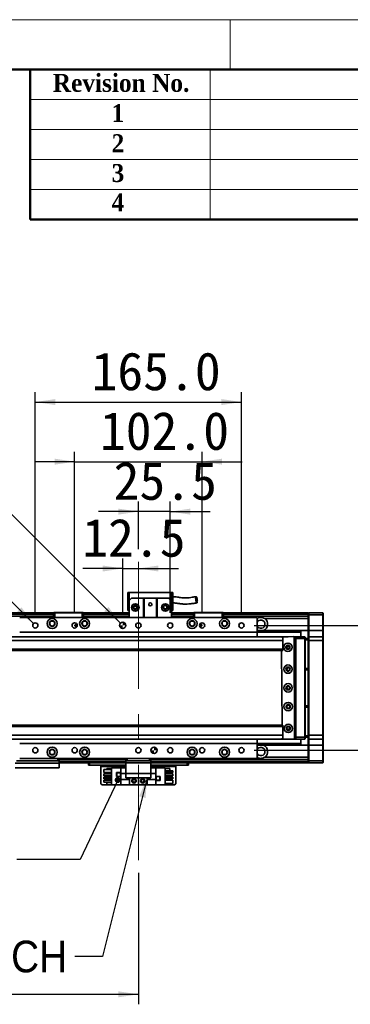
# Model space of a CAD drawing. Header units: millimetres. Extents: x 40 to 3320, y 40 to 2336.
# Tile 9 of 10: x 2312 to 2576, y 1547 to 2336. Entities that reach past the tile are written whole.
import ezdxf

# ---------------------------------------------------------------- set-up
doc = ezdxf.new("R2010")
doc.units = ezdxf.units.MM
doc.header["$LTSCALE"] = 8
doc.linetypes.add('CENTERX2', pattern=[20.32, 12.7, -2.54, 2.54, -2.54])
doc.layers.add('黑色实线', color=7, linetype='Continuous')
doc.styles.add('SLDTEXTSTYLE0', font='Gothic.ttf', dxfattribs={"width": 0.913, "bigfont": 'bigfont'})
doc.styles.add('SLDTEXTSTYLE1', font='Gothic.ttf', dxfattribs={"width": 0.913})
doc.styles.add('SLDTEXTSTYLE2', font='timesbd.ttf', dxfattribs={"width": 0.933})
doc.styles.add('SLDTEXTSTYLE8', font='txt')
doc.dimstyles.new('SLDDIMSTYLE0', dxfattribs={"dimtxt": 30.4, "dimasz": 16, "dimexe": 0, "dimexo": 0.0625, "dimgap": 7.6, "dimtad": 2, "dimdec": 1, "dimrnd": 1e-09, "dimzin": 4, "dimdsep": 46, "dimtxsty": 'SLDTEXTSTYLE8', "dimsah": 1, "dimcen": 0.09, "dimadec": 0, "dimazin": 1, "dimtfac": 1, "dimtdec": 1, "dimtmove": 0, "dimatfit": 0, "dimfxl": 0, "dimfrac": 2, "dimtolj": 1, "dimtzin": 12, "dimarcsym": 0})
doc.dimstyles.new('SLDDIMSTYLE1', dxfattribs={"dimtxt": 30.4, "dimasz": 16, "dimexe": 0, "dimexo": 0.0625, "dimgap": 7.6, "dimtad": 2, "dimdec": 1, "dimrnd": 1e-09, "dimzin": 12, "dimdsep": 46, "dimtxsty": 'SLDTEXTSTYLE8', "dimsah": 1, "dimcen": 0.09, "dimadec": 0, "dimazin": 3, "dimtfac": 1, "dimtdec": 1, "dimtmove": 0, "dimatfit": 0, "dimfxl": 0, "dimfrac": 2, "dimtolj": 1, "dimtzin": 12, "dimarcsym": 0})
doc.dimstyles.new('SLDDIMSTYLE2', dxfattribs={"dimtxt": 0.18, "dimasz": 4.8, "dimexe": 0, "dimexo": 0.0625, "dimgap": 0, "dimtad": 0, "dimtih": 1, "dimtoh": 1, "dimdec": 0, "dimrnd": 1e-09, "dimzin": 0, "dimdsep": 46, "dimtxsty": 'Standard', "dimblk1": 'DOT', "dimblk2": 'DOT', "dimsah": 1, "dimcen": 0.09, "dimadec": 0, "dimazin": 0, "dimtfac": 4.8, "dimtdec": 0, "dimtofl": 0, "dimtmove": 0, "dimatfit": 3, "dimldrblk": 'DOT', "dimfxl": 0, "dimfrac": 2, "dimtolj": 1, "dimtzin": 0, "dimarcsym": 0})
doc.dimstyles.new('SLDDIMSTYLE3', dxfattribs={"dimtxt": 0.18, "dimasz": 16, "dimexe": 0, "dimexo": 0.0625, "dimgap": 0, "dimtad": 0, "dimtih": 1, "dimtoh": 1, "dimdec": 0, "dimrnd": 1e-09, "dimzin": 0, "dimdsep": 46, "dimtxsty": 'Standard', "dimsah": 1, "dimcen": 0.09, "dimadec": 0, "dimazin": 0, "dimtfac": 16, "dimtdec": 0, "dimtofl": 0, "dimtmove": 0, "dimatfit": 3, "dimfxl": 0, "dimfrac": 2, "dimtolj": 1, "dimtzin": 0, "dimarcsym": 0})
doc.dimstyles.new('SLDDIMSTYLE4', dxfattribs={"dimtxt": 30.4, "dimasz": 16, "dimexe": 0, "dimexo": 0.0625, "dimgap": 7.6, "dimtad": 0, "dimtih": 1, "dimtoh": 1, "dimdec": 1, "dimrnd": 1e-09, "dimzin": 4, "dimdsep": 46, "dimtxsty": 'SLDTEXTSTYLE8', "dimsah": 1, "dimcen": 0, "dimadec": 0, "dimazin": 1, "dimtfac": 1, "dimtdec": 1, "dimtofl": 0, "dimtmove": 0, "dimatfit": 3, "dimfxl": 0, "dimfrac": 2, "dimtolj": 1, "dimtzin": 12, "dimarcsym": 0})
doc.dimstyles.new('SLDDIMSTYLE5', dxfattribs={"dimtxt": 30.4, "dimasz": 16, "dimexe": 0, "dimexo": 0.0625, "dimgap": 7.6, "dimtad": 0, "dimtih": 1, "dimtoh": 1, "dimdec": 1, "dimrnd": 1e-09, "dimzin": 12, "dimdsep": 46, "dimtxsty": 'SLDTEXTSTYLE8', "dimsah": 1, "dimcen": 0, "dimadec": 0, "dimazin": 3, "dimtfac": 1, "dimtdec": 1, "dimtofl": 0, "dimtmove": 0, "dimatfit": 3, "dimfxl": 0, "dimfrac": 2, "dimtolj": 1, "dimtzin": 12, "dimarcsym": 0})
doc.dimstyles.new('SLDDIMSTYLE6', dxfattribs={"dimtxt": 30.4, "dimasz": 16, "dimexe": 0, "dimexo": 0.0625, "dimgap": 7.6, "dimtad": 2, "dimdec": 1, "dimrnd": 1e-09, "dimzin": 4, "dimdsep": 46, "dimtxsty": 'SLDTEXTSTYLE8', "dimsah": 1, "dimcen": 0.09, "dimadec": 0, "dimazin": 1, "dimtfac": 1, "dimtdec": 1, "dimtofl": 0, "dimtmove": 0, "dimatfit": 3, "dimfxl": 0, "dimfrac": 2, "dimtolj": 1, "dimtzin": 12, "dimarcsym": 0})

# ---------------------------------------------------------------- blocks, each defined once
blk = doc.blocks.new('_D_11')
at = {"layer": '黑色实线'}
for p, q in [((2634.54, 1850.67), (2634.54, 1882.67)), ((2499.2, 1850.67), (2642.54, 1850.67)), ((2634.54, 1850.67), (2634.54, 1750.67)), ((2499.2, 1750.67), (2642.54, 1750.67)), ((2634.54, 1750.67), (2634.54, 1718.67))]:
    blk.add_line(p, q, dxfattribs=at)
for points in [[(2634.54, 1850.67), (2636.94, 1866.67), (2632.14, 1866.67)], [(2634.54, 1750.67), (2632.14, 1734.67), (2636.94, 1734.67)]]:
    blk.add_solid(points, dxfattribs=at)
at = {"layer": '黑色实线', "insert": (2594.65, 1749.22), "char_height": 30.4, "attachment_point": 1, "rotation": 90, "style": 'SLDTEXTSTYLE8'}
blk.add_mtext('100.0', dxfattribs=at)
blk = doc.blocks.new('_D_12')
at = {"layer": '黑色实线'}
for p, q in [((2394.04, 1860.83), (2394.04, 1904.3)), ((2394.04, 1896.3), (2362.04, 1896.3)), ((2394.04, 1896.3), (2406.54, 1896.3)), ((2406.54, 1896.3), (2438.54, 1896.3))]:
    blk.add_line(p, q, dxfattribs=at)
for points in [[(2394.04, 1896.3), (2378.04, 1898.7), (2378.04, 1893.9)], [(2406.54, 1896.3), (2422.54, 1893.9), (2422.54, 1898.7)]]:
    blk.add_solid(points, dxfattribs=at)
at = {"layer": '黑色实线', "insert": (2361.58, 1936.19), "char_height": 30.4, "attachment_point": 1, "style": 'SLDTEXTSTYLE8'}
blk.add_mtext('12.5', dxfattribs=at)
blk = doc.blocks.new('_D_13')
at = {"layer": '黑色实线'}
for p, q in [((2406.54, 1911.78), (2406.54, 1949.87)), ((2432.04, 1860.83), (2432.04, 1949.87)), ((2406.54, 1941.87), (2374.54, 1941.87)), ((2432.04, 1941.87), (2406.54, 1941.87)), ((2432.04, 1941.87), (2464.04, 1941.87))]:
    blk.add_line(p, q, dxfattribs=at)
for points in [[(2406.54, 1941.87), (2390.54, 1944.27), (2390.54, 1939.47)], [(2432.04, 1941.87), (2448.04, 1939.47), (2448.04, 1944.27)]]:
    blk.add_solid(points, dxfattribs=at)
at = {"layer": '黑色实线', "insert": (2386.71, 1981.75), "char_height": 30.4, "attachment_point": 1, "style": 'SLDTEXTSTYLE8'}
blk.add_mtext('25.5', dxfattribs=at)
blk = doc.blocks.new('_D_14')
at = {"layer": '黑色实线'}
for p, q in [((2355.54, 1860.83), (2355.54, 1989.88)), ((2457.54, 1860.83), (2457.54, 1989.88)), ((2355.54, 1981.88), (2323.54, 1981.88)), ((2355.54, 1981.88), (2457.54, 1981.88)), ((2457.54, 1981.88), (2489.54, 1981.88))]:
    blk.add_line(p, q, dxfattribs=at)
for points in [[(2355.54, 1981.88), (2339.54, 1984.28), (2339.54, 1979.48)], [(2457.54, 1981.88), (2473.54, 1979.48), (2473.54, 1984.28)]]:
    blk.add_solid(points, dxfattribs=at)
at = {"layer": '黑色实线', "insert": (2375.73, 2021.77), "char_height": 30.4, "attachment_point": 1, "style": 'SLDTEXTSTYLE8'}
blk.add_mtext('102.0', dxfattribs=at)
blk = doc.blocks.new('_D_15')
at = {"layer": '黑色实线'}
for p, q in [((2324.04, 1860.83), (2324.04, 2037.65)), ((2489.04, 1860.83), (2489.04, 2037.65)), ((2324.04, 2029.65), (2489.04, 2029.65))]:
    blk.add_line(p, q, dxfattribs=at)
for points in [[(2324.04, 2029.65), (2340.04, 2027.25), (2340.04, 2032.05)], [(2489.04, 2029.65), (2473.04, 2032.05), (2473.04, 2027.25)]]:
    blk.add_solid(points, dxfattribs=at)
at = {"layer": '黑色实线', "insert": (2369.03, 2069.54), "char_height": 30.4, "attachment_point": 1, "style": 'SLDTEXTSTYLE8'}
blk.add_mtext('165.0', dxfattribs=at)
blk = doc.blocks.new('SW_SYMBOL_HOLE_DEPTH')
at = {"layer": '黑色实线', "color": 0}
for p, q in [((0, 7000), (6400, 7000)), ((3200, 7000), (3200, 600)), ((800, 4440), (3200, 600)), ((5600, 4440), (3200, 600))]:
    blk.add_line(p, q, dxfattribs=at)
blk = doc.blocks.new('_D_18')
at = {"layer": '黑色实线'}
for p, q in [((2291.13, 1953.57), (2259.13, 1953.57)), ((2392.27, 1852.44), (2291.13, 1953.57))]:
    blk.add_line(p, q, dxfattribs=at)
blk.add_solid([(2392.27, 1852.44), (2382.65, 1865.45), (2379.26, 1862.05)], dxfattribs=at)
at = {"layer": '黑色实线', "xscale": 0.004985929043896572, "yscale": 0.004985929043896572, "zscale": 0.004985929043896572}
blk.add_blockref('SW_SYMBOL_HOLE_DEPTH', (2161.69, 1933.32), dxfattribs=at)
at = {"layer": '黑色实线', "char_height": 30.4, "attachment_point": 1, "style": 'SLDTEXTSTYLE8'}
for s, insert in [('2×', (1961.11, 1968.76)), ('%%c', (2010.85, 1968.47)), ('5.0', (2057.82, 1968.76)), ('H7', (2110.77, 1968.76)), ('7.0', (2206.19, 1968.76))]:
    blk.add_mtext(s, dxfattribs=dict(at, insert=insert))
blk = doc.blocks.new('_D_19')
at = {"layer": '黑色实线'}
for p, q in [((2266.95, 1907.76), (2234.95, 1907.76)), ((2322.55, 1852.15), (2266.95, 1907.76))]:
    blk.add_line(p, q, dxfattribs=at)
blk.add_solid([(2322.55, 1852.15), (2312.94, 1865.17), (2309.54, 1861.77)], dxfattribs=at)
at = {"layer": '黑色实线', "xscale": 0.004985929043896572, "yscale": 0.004985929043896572, "zscale": 0.004985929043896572}
blk.add_blockref('SW_SYMBOL_HOLE_DEPTH', (2115.55, 1887.63), dxfattribs=at)
at = {"layer": '黑色实线', "char_height": 30.4, "attachment_point": 1, "style": 'SLDTEXTSTYLE8'}
for s, insert in [('10×M5', (1985.3, 1923.07)), ('10.0', (2160.05, 1923.07))]:
    blk.add_mtext(s, dxfattribs=dict(at, insert=insert))
blk = doc.blocks.new('_D_20')
at = {"layer": '黑色实线'}
for p, q in [((426.54, 1684.77), (426.54, 1547.13)), ((2406.54, 1652.4), (2406.54, 1547.13)), ((426.54, 1555.13), (2406.54, 1555.13))]:
    blk.add_line(p, q, dxfattribs=at)
for points in [[(426.54, 1555.13), (442.54, 1552.73), (442.54, 1557.53)], [(2406.54, 1555.13), (2390.54, 1557.53), (2390.54, 1552.73)]]:
    blk.add_solid(points, dxfattribs=at)
at = {"layer": '黑色实线', "insert": (1347.61, 1595.02), "char_height": 30.4, "attachment_point": 1, "style": 'SLDTEXTSTYLE8'}
blk.add_mtext('1980.0', dxfattribs=at)
blk = doc.blocks.new('_DOT')
at = {"color": 0, "linetype": 'ByBlock', "lineweight": -2}
blk.add_line((-0.5, 0), (-1, 0), dxfattribs=at)
at = {"color": 0, "linetype": 'ByBlock', "const_width": 0.5}
blk.add_lwpolyline([(-0.25, 0, 1), (0.25, 0, 1)], format="xyb", close=True, dxfattribs=at)
blk = doc.blocks.new('SW_NOTE_6')
at = {"layer": '黑色实线', "color": 0, "char_height": 25.4, "attachment_point": 2}
for s, insert, style in [('光电负限位', (-194.19, 46.2), 'SLDTEXTSTYLE0'), ('NEGATIVE LIMIT SWITCH', (-193.96, 12.8), 'SLDTEXTSTYLE1')]:
    blk.add_mtext(s, dxfattribs=dict(at, insert=insert, style=style))
blk = doc.blocks.new('SW_DOWELSYMBOL_2')
at = {"linetype": 'Continuous', "lineweight": 18}
h = blk.add_hatch(color=0, dxfattribs=at)
edge = h.paths.add_edge_path(flags=0)
edge.add_arc((0, 0), 2.5, 180, 270)
edge.add_line((0, -2.5), (0, 0))
edge.add_line((0, 0), (-2.5, 0))
h = blk.add_hatch(color=0, dxfattribs=at)
edge = h.paths.add_edge_path(flags=0)
edge.add_arc((0, 0), 2.5, 0, 90)
edge.add_line((0, 2.5), (0, 0))
edge.add_line((0, 0), (2.5, 0))
at = {"layer": '黑色实线', "color": 0}
blk.add_circle((0, 0), 2.5, dxfattribs=at)
blk = doc.blocks.new('SW_DOWELSYMBOL_3')
at = {"linetype": 'Continuous', "lineweight": 18}
h = blk.add_hatch(color=0, dxfattribs=at)
edge = h.paths.add_edge_path(flags=0)
edge.add_arc((0, 0), 2.5, 180, 270)
edge.add_line((0, -2.5), (0, 0))
edge.add_line((0, 0), (-2.5, 0))
h = blk.add_hatch(color=0, dxfattribs=at)
edge = h.paths.add_edge_path(flags=0)
edge.add_arc((0, 0), 2.5, 0, 90)
edge.add_line((0, 2.5), (0, 0))
edge.add_line((0, 0), (2.5, 0))
at = {"layer": '黑色实线', "color": 0}
blk.add_circle((0, 0), 2.5, dxfattribs=at)

msp = doc.modelspace()

# ---------------------------------------------------------------- linework, layer by layer
at = {"color": 7, "linetype": 'Continuous', "lineweight": 18}
for p, q in [((3320, 2336), (40, 2336)), ((2480, 2336), (2480, 2296)), ((80, 2296), (3280, 2296)), ((2464, 2296), (2464, 2176)), ((2320, 2272), (3280, 2272)), ((2320, 2248), (3280, 2248)), ((2320, 2224), (3280, 2224)), ((2320, 2200), (3280, 2200))]:
    msp.add_line(p, q, dxfattribs=at)
at = {"color": 7, "linetype": 'Continuous', "lineweight": 50}
for p, q in [((3280, 2296), (80, 2296)), ((2320, 2296), (2320, 2176)), ((3280, 2176), (2320, 2176))]:
    msp.add_line(p, q, dxfattribs=at)
at = {"color": 7, "linetype": 'Continuous', "lineweight": 35}
for p, q in [((2398.04, 1876.97), (2399.04, 1876.97)), ((2398.04, 1876.97), (2398.04, 1862.57)), ((2399.04, 1870.57), (2399.04, 1876.97)), ((2399.04, 1876.97), (2433.04, 1876.97)), ((2401.04, 1872.57), (2399.04, 1870.57)), ((2399.04, 1870.57), (2399.04, 1857.17)), ((2401.04, 1872.57), (2410.54, 1872.57)), ((2410.54, 1857.17), (2410.54, 1872.57)), ((2410.54, 1872.57), (2411.04, 1872.57)), ((2411.04, 1872.57), (2411.04, 1857.17)), ((2421.04, 1872.57), (2411.04, 1872.57)), ((2421.04, 1857.17), (2421.04, 1872.57)), ((2421.04, 1872.57), (2421.54, 1872.57)), ((2421.54, 1872.57), (2431.04, 1872.57)), ((2421.54, 1872.57), (2421.54, 1857.17)), ((2433.04, 1870.57), (2431.04, 1872.57)), ((2433.04, 1876.97), (2434.04, 1876.97)), ((2433.04, 1876.97), (2433.04, 1870.57)), ((2433.04, 1870.57), (2433.04, 1857.17)), ((2434.04, 1862.57), (2434.04, 1876.97)), ((2398.04, 1862.57), (2399.04, 1862.57)), ((2433.04, 1862.57), (2434.04, 1862.57)), ((2338.54, 1860.67), (494.54, 1860.67)), ((494.54, 1860.47), (2338.54, 1860.47)), ((494.54, 1860.27), (2338.54, 1860.27)), ((2338.54, 1860.17), (494.54, 1860.17)), ((2338.54, 1858.16), (494.54, 1858.16)), ((2501.54, 1857.17), (2311.54, 1857.17)), ((2338.54, 1860.87), (2338.84, 1861.17)), ((2338.54, 1857.17), (2338.54, 1860.87)), ((2339.54, 1860.87), (2338.54, 1860.87)), ((2338.84, 1861.17), (2339.66, 1861.17)), ((2339.54, 1860.87), (2339.66, 1861.17)), ((2339.54, 1860.87), (2339.54, 1857.17)), ((2361.54, 1860.87), (2339.54, 1860.87)), ((2339.66, 1861.17), (2361.41, 1861.17)), ((2361.41, 1861.17), (2362.24, 1861.17)), ((2361.54, 1860.87), (2361.41, 1861.17)), ((2362.54, 1860.87), (2361.54, 1860.87)), ((2361.54, 1857.17), (2361.54, 1860.87)), ((2362.24, 1861.17), (2362.54, 1860.87)), ((2362.54, 1860.87), (2362.54, 1857.17)), ((2399.04, 1860.67), (2362.54, 1860.67)), ((2362.54, 1860.47), (2399.04, 1860.47)), ((2362.54, 1860.27), (2399.04, 1860.27)), ((2399.04, 1860.17), (2362.54, 1860.17)), ((2399.04, 1858.16), (2362.54, 1858.16)), ((2450.54, 1860.67), (2433.04, 1860.67)), ((2433.04, 1860.47), (2450.54, 1860.47)), ((2433.04, 1860.27), (2450.54, 1860.27)), ((2450.54, 1860.17), (2433.04, 1860.17)), ((2450.54, 1858.16), (2433.04, 1858.16)), ((2450.54, 1860.87), (2450.84, 1861.17)), ((2450.54, 1857.17), (2450.54, 1860.87)), ((2451.54, 1860.87), (2450.54, 1860.87)), ((2450.84, 1861.17), (2451.66, 1861.17)), ((2451.54, 1860.87), (2451.66, 1861.17)), ((2451.54, 1860.87), (2451.54, 1857.17)), ((2473.54, 1860.87), (2451.54, 1860.87)), ((2451.66, 1861.17), (2473.41, 1861.17)), ((2473.54, 1860.87), (2473.41, 1861.17)), ((2473.41, 1861.17), (2474.24, 1861.17)), ((2473.54, 1857.17), (2473.54, 1860.87)), ((2474.54, 1860.87), (2473.54, 1860.87)), ((2474.24, 1861.17), (2474.54, 1860.87)), ((2474.54, 1860.87), (2474.54, 1857.17)), ((2542.54, 1860.67), (2474.54, 1860.67)), ((2542.54, 1860.17), (2474.54, 1860.17)), ((2542.54, 1858.16), (2474.54, 1858.16)), ((2501.54, 1857.17), (2501.54, 1845.17)), ((2542.54, 1856.16), (2507.71, 1856.16)), ((2542.54, 1860.37), (2542.84, 1860.67)), ((2542.54, 1860.67), (2542.54, 1860.37)), ((2542.54, 1859.17), (2542.54, 1860.37)), ((2542.54, 1859.17), (2542.84, 1859.17)), ((2542.54, 1846.67), (2542.54, 1859.17)), ((2542.84, 1860.67), (2542.84, 1859.17)), ((2542.84, 1860.67), (2554.24, 1860.67)), ((2554.24, 1859.17), (2542.84, 1859.17)), ((2542.84, 1859.17), (2542.84, 1846.67)), ((2554.24, 1859.17), (2554.24, 1860.67)), ((2554.24, 1860.67), (2554.54, 1860.37)), ((2554.24, 1859.17), (2554.54, 1859.17)), ((2554.24, 1846.67), (2554.24, 1859.17)), ((2554.54, 1860.37), (2554.54, 1859.17)), ((2554.54, 1859.17), (2554.54, 1846.67)), ((2501.54, 1847.06), (2502.26, 1846.66)), ((2501.54, 1846.66), (2536.54, 1846.66)), ((2501.54, 1846.37), (2536.54, 1846.37)), ((2536.54, 1846.66), (2536.54, 1846.37)), ((2542.54, 1846.66), (2536.54, 1846.66)), ((2536.54, 1846.37), (2536.54, 1845.47)), ((2542.54, 1846.67), (2542.84, 1846.67)), ((2542.54, 1841.37), (2542.54, 1846.67)), ((2542.84, 1846.67), (2542.84, 1841.67)), ((2542.84, 1846.67), (2554.24, 1846.67)), ((2554.24, 1841.67), (2554.24, 1846.67)), ((2554.24, 1846.67), (2554.54, 1846.67)), ((2554.54, 1846.67), (2554.54, 1841.37)), ((2522.04, 1841.67), (311.04, 1841.67)), ((2522.04, 1838.67), (311.04, 1838.67)), ((2501.54, 1845.17), (2311.54, 1845.17)), ((2501.54, 1845.47), (2536.54, 1845.47)), ((2501.54, 1845.18), (2536.54, 1845.18)), ((2501.54, 1845.17), (2501.54, 1841.67)), ((2521.64, 1841.64), (2521.15, 1841.14)), ((2521.15, 1841.14), (2521.15, 1841.03)), ((2530.64, 1841.69), (2521.64, 1841.64)), ((2522.04, 1841.67), (2522.04, 1841.65)), ((2522.04, 1841.03), (2522.04, 1838.67)), ((2522.04, 1838.67), (2522.04, 1831.67)), ((2522.34, 1841.67), (2522.32, 1841.65)), ((2522.34, 1841.65), (2522.34, 1841.67)), ((2522.34, 1841.67), (2526.34, 1841.67)), ((2531.15, 1841.2), (2530.64, 1841.69)), ((2530.67, 1841.67), (2532.54, 1841.67)), ((2532.54, 1841.37), (2530.97, 1841.37)), ((2531.58, 1760.2), (2531.15, 1841.2)), ((2532.04, 1839.67), (2531.15, 1839.67)), ((2532.04, 1761.67), (2532.04, 1839.67)), ((2532.54, 1841.67), (2539.74, 1841.67)), ((2532.54, 1840.17), (2532.54, 1841.67)), ((2539.74, 1840.17), (2532.54, 1840.17)), ((2532.54, 1761.17), (2532.54, 1840.17)), ((2536.54, 1845.47), (2536.54, 1845.18)), ((2536.54, 1845.18), (2536.54, 1841.67)), ((2539.74, 1840.17), (2539.74, 1841.67)), ((2540.04, 1841.37), (2539.74, 1841.67)), ((2539.74, 1761.17), (2539.74, 1840.17)), ((2540.04, 1840.17), (2539.74, 1840.17)), ((2540.04, 1841.37), (2540.04, 1840.17)), ((2540.04, 1840.17), (2540.04, 1761.17)), ((2540.04, 1840.17), (2542.54, 1840.17)), ((2542.54, 1839.17), (2540.04, 1839.17)), ((2542.84, 1841.67), (2542.54, 1841.37)), ((2542.54, 1838.67), (2542.54, 1841.37)), ((2542.54, 1762.67), (2542.54, 1838.67)), ((2542.84, 1838.67), (2542.54, 1838.67)), ((2542.84, 1841.67), (2542.84, 1838.67)), ((2542.84, 1841.67), (2554.24, 1841.67)), ((2554.24, 1838.67), (2542.84, 1838.67)), ((2542.84, 1838.67), (2542.84, 1762.67)), ((2554.24, 1838.67), (2554.24, 1841.67)), ((2554.24, 1841.67), (2554.54, 1841.37)), ((2554.24, 1762.67), (2554.24, 1838.67)), ((2554.24, 1838.67), (2554.54, 1838.67)), ((2554.54, 1841.37), (2554.54, 1838.67)), ((2554.54, 1838.67), (2554.54, 1762.67)), ((2522.04, 1831.67), (311.04, 1831.67)), ((311.04, 1830.67), (2522.04, 1830.67)), ((2521.2, 1830.67), (2521.52, 1770.67)), ((2522.04, 1831.67), (2522.04, 1830.67)), ((2527.68, 1833.67), (2525.39, 1833.67)), ((2526.54, 1834.77), (2526.83, 1834.74)), ((2526.54, 1817.27), (2527.05, 1817.19)), ((2540.04, 1816.17), (2542.54, 1816.17)), ((2542.54, 1815.17), (2540.04, 1815.17)), ((2540.04, 1786.17), (2542.54, 1786.17)), ((2542.54, 1785.17), (2540.04, 1785.17)), ((2522.04, 1770.67), (311.04, 1770.67)), ((2522.04, 1769.67), (311.04, 1769.67)), ((2522.04, 1770.67), (2522.04, 1769.67)), ((2522.04, 1769.67), (2522.04, 1762.67)), ((2525.39, 1767.67), (2527.68, 1767.67)), ((2522.04, 1762.67), (311.04, 1762.67)), ((2522.04, 1759.67), (311.04, 1759.67)), ((2501.54, 1759.67), (2501.54, 1756.17)), ((2521.58, 1760.31), (2521.58, 1760.14)), ((2521.58, 1760.14), (2522.08, 1759.65)), ((2522.04, 1762.67), (2522.04, 1760.31)), ((2522.04, 1759.69), (2522.04, 1759.67)), ((2522.08, 1759.65), (2531.08, 1759.69)), ((2532.54, 1759.67), (2526.56, 1759.67)), ((2531.08, 1759.69), (2531.58, 1760.2)), ((2531.36, 1759.97), (2532.54, 1759.97)), ((2531.57, 1761.67), (2532.04, 1761.67)), ((2532.54, 1761.17), (2539.74, 1761.17)), ((2532.54, 1759.67), (2532.54, 1761.17)), ((2539.74, 1759.67), (2532.54, 1759.67)), ((2536.54, 1759.67), (2536.54, 1756.16)), ((2540.04, 1761.17), (2539.74, 1761.17)), ((2539.74, 1759.67), (2539.74, 1761.17)), ((2540.04, 1759.97), (2539.74, 1759.67)), ((2540.04, 1762.17), (2542.54, 1762.17)), ((2540.04, 1761.17), (2540.04, 1759.97)), ((2542.54, 1761.17), (2540.04, 1761.17)), ((2542.84, 1762.67), (2542.54, 1762.67)), ((2542.54, 1759.97), (2542.54, 1762.67)), ((2542.84, 1759.67), (2542.54, 1759.97)), ((2542.54, 1754.67), (2542.54, 1759.97)), ((2542.84, 1762.67), (2554.24, 1762.67)), ((2542.84, 1762.67), (2542.84, 1759.67)), ((2554.24, 1759.67), (2542.84, 1759.67)), ((2542.84, 1759.67), (2542.84, 1754.67)), ((2554.24, 1762.67), (2554.54, 1762.67)), ((2554.24, 1759.67), (2554.24, 1762.67)), ((2554.24, 1759.67), (2554.54, 1759.97)), ((2554.24, 1754.67), (2554.24, 1759.67)), ((2554.54, 1762.67), (2554.54, 1759.97)), ((2554.54, 1759.97), (2554.54, 1754.67)), ((2501.54, 1756.17), (2311.54, 1756.17)), ((2501.54, 1756.17), (2501.54, 1744.17)), ((2501.54, 1756.16), (2536.54, 1756.16)), ((2501.54, 1755.87), (2536.54, 1755.87)), ((2501.54, 1754.97), (2536.54, 1754.97)), ((2501.54, 1754.68), (2536.54, 1754.68)), ((2501.54, 1754.28), (2502.26, 1754.68)), ((2536.54, 1756.16), (2536.54, 1755.87)), ((2536.54, 1755.87), (2536.54, 1754.97)), ((2536.54, 1754.97), (2536.54, 1754.68)), ((2542.54, 1754.68), (2536.54, 1754.68)), ((2542.84, 1754.67), (2542.54, 1754.67)), ((2542.54, 1742.17), (2542.54, 1754.67)), ((2542.84, 1754.67), (2554.24, 1754.67)), ((2542.84, 1754.67), (2542.84, 1742.17)), ((2554.54, 1754.67), (2554.24, 1754.67)), ((2554.24, 1742.17), (2554.24, 1754.67)), ((2554.54, 1754.67), (2554.54, 1742.17)), ((2501.54, 1744.17), (2311.54, 1744.17)), ((2342.04, 1742.17), (2342.04, 1744.17)), ((2343.04, 1744.17), (2343.04, 1742.17)), ((2396.54, 1742.17), (2396.54, 1744.17)), ((2397.54, 1744.17), (2397.54, 1742.17)), ((2415.54, 1742.17), (2415.54, 1744.17)), ((2416.54, 1744.17), (2416.54, 1742.17)), ((2542.54, 1745.18), (2507.71, 1745.18)), ((2308.04, 1740.34), (2343.04, 1740.34)), ((2343.04, 1736.67), (2308.04, 1736.67)), ((2309.04, 1742.17), (2342.04, 1742.17)), ((2343.04, 1742.17), (2342.04, 1742.17)), ((2396.54, 1743.18), (2343.04, 1743.18)), ((2343.04, 1742.17), (2343.04, 1740.34)), ((2396.54, 1740.67), (2343.04, 1740.67)), ((2343.04, 1740.34), (2343.04, 1736.67)), ((2366.54, 1738.67), (2366.54, 1740.67)), ((2367.54, 1738.67), (2366.54, 1738.67)), ((2367.54, 1740.67), (2367.54, 1738.67)), ((2396.54, 1738.67), (2367.54, 1738.67)), ((2376.54, 1738.67), (2376.54, 1737.67)), ((2376.54, 1723.87), (2376.54, 1737.67)), ((2381.24, 1735.23), (2381.24, 1736.17)), ((2381.24, 1736.17), (2385.04, 1736.17)), ((2385.04, 1722.87), (2385.04, 1736.47)), ((2385.04, 1736.47), (2392.59, 1736.47)), ((2392.59, 1736.47), (2392.59, 1732.17)), ((2396.54, 1736.47), (2392.59, 1736.47)), ((2397.54, 1742.17), (2396.54, 1742.17)), ((2396.54, 1740.67), (2396.54, 1742.17)), ((2416.54, 1740.67), (2396.54, 1740.67)), ((2396.54, 1740.67), (2396.54, 1732.17)), ((2415.54, 1742.17), (2397.54, 1742.17)), ((2416.54, 1742.17), (2415.54, 1742.17)), ((2542.54, 1743.18), (2416.54, 1743.18)), ((2416.54, 1742.17), (2416.54, 1740.67)), ((2416.54, 1740.67), (2416.54, 1732.17)), ((2542.54, 1740.67), (2416.54, 1740.67)), ((2445.54, 1738.67), (2416.54, 1738.67)), ((2420.49, 1736.47), (2416.54, 1736.47)), ((2420.49, 1732.17), (2420.49, 1736.47)), ((2428.04, 1736.47), (2420.49, 1736.47)), ((2428.04, 1736.47), (2428.04, 1722.87)), ((2431.84, 1736.17), (2428.04, 1736.17)), ((2431.84, 1736.17), (2431.84, 1734.23)), ((2436.54, 1737.67), (2436.54, 1738.67)), ((2436.54, 1737.67), (2436.54, 1723.87)), ((2445.54, 1738.67), (2445.54, 1740.67)), ((2446.54, 1738.67), (2445.54, 1738.67)), ((2446.54, 1740.67), (2446.54, 1738.67)), ((2542.84, 1742.17), (2542.54, 1742.17)), ((2542.54, 1740.97), (2542.54, 1742.17)), ((2542.84, 1740.67), (2542.54, 1740.97)), ((2542.54, 1740.97), (2542.54, 1740.67)), ((2542.84, 1742.17), (2554.24, 1742.17)), ((2542.84, 1742.17), (2542.84, 1740.67)), ((2554.24, 1740.67), (2542.84, 1740.67)), ((2554.54, 1742.17), (2554.24, 1742.17)), ((2554.24, 1740.67), (2554.24, 1742.17)), ((2554.54, 1740.97), (2554.24, 1740.67)), ((2554.54, 1742.17), (2554.54, 1740.97)), ((2378.84, 1732.73), (2378.84, 1735.23)), ((2378.84, 1735.23), (2385.04, 1735.23)), ((2378.84, 1732.73), (2385.04, 1732.73)), ((2378.84, 1731.69), (2385.04, 1731.69)), ((2378.84, 1730.19), (2378.84, 1731.69)), ((2378.84, 1730.19), (2385.04, 1730.19)), ((2378.84, 1727.65), (2378.84, 1729.15)), ((2378.84, 1729.15), (2385.04, 1729.15)), ((2378.84, 1727.65), (2385.04, 1727.65)), ((2381.24, 1731.69), (2381.24, 1732.73)), ((2381.24, 1729.15), (2381.24, 1730.19)), ((2381.24, 1726.61), (2381.24, 1727.65)), ((2392.34, 1732.77), (2389.14, 1732.77)), ((2389.14, 1732.77), (2389.14, 1729.57)), ((2389.14, 1729.57), (2392.34, 1729.57)), ((2389.24, 1732.67), (2389.24, 1729.67)), ((2392.24, 1732.67), (2389.24, 1732.67)), ((2389.24, 1729.67), (2392.24, 1729.67)), ((2392.24, 1729.67), (2392.24, 1732.67)), ((2392.34, 1729.57), (2392.34, 1732.77)), ((2396.54, 1732.17), (2392.59, 1732.17)), ((2392.59, 1727.17), (2392.59, 1732.17)), ((2396.54, 1732.17), (2416.54, 1732.17)), ((2396.54, 1728.67), (2396.54, 1732.17)), ((2416.54, 1728.67), (2396.54, 1728.67)), ((2399.54, 1728.67), (2399.54, 1727.17)), ((2406.54, 1722.87), (2406.54, 1728.67)), ((2413.54, 1727.17), (2413.54, 1728.67)), ((2420.49, 1732.17), (2416.54, 1732.17)), ((2416.54, 1732.17), (2416.54, 1728.67)), ((2420.49, 1732.17), (2420.49, 1727.17)), ((2423.94, 1729.77), (2420.74, 1729.77)), ((2420.74, 1729.77), (2420.74, 1726.57)), ((2420.84, 1729.67), (2420.84, 1726.67)), ((2423.84, 1729.67), (2420.84, 1729.67)), ((2423.84, 1726.67), (2423.84, 1729.67)), ((2423.94, 1726.57), (2423.94, 1729.77)), ((2434.24, 1734.23), (2428.04, 1734.23)), ((2434.24, 1732.73), (2428.04, 1732.73)), ((2434.24, 1731.69), (2428.04, 1731.69)), ((2434.24, 1730.19), (2428.04, 1730.19)), ((2434.24, 1729.15), (2428.04, 1729.15)), ((2434.24, 1727.65), (2428.04, 1727.65)), ((2431.84, 1732.73), (2431.84, 1731.69)), ((2431.84, 1730.19), (2431.84, 1729.15)), ((2431.84, 1727.65), (2431.84, 1726.61)), ((2434.24, 1734.23), (2434.24, 1732.73)), ((2434.24, 1731.69), (2434.24, 1730.19)), ((2434.24, 1729.15), (2434.24, 1727.65)), ((2376.54, 1723.87), (2377.54, 1722.87)), ((2385.04, 1722.87), (2377.54, 1722.87)), ((2378.84, 1726.61), (2385.04, 1726.61)), ((2378.84, 1725.11), (2378.84, 1726.61)), ((2378.84, 1725.11), (2385.04, 1725.11)), ((2381.24, 1723.17), (2381.24, 1725.11)), ((2381.24, 1723.17), (2385.04, 1723.17)), ((2385.04, 1722.87), (2392.59, 1722.87)), ((2392.59, 1727.17), (2399.54, 1727.17)), ((2392.59, 1727.17), (2392.59, 1722.87)), ((2392.59, 1722.87), (2399.54, 1722.87)), ((2399.54, 1722.87), (2399.54, 1727.17)), ((2406.54, 1722.87), (2399.54, 1722.87)), ((2406.54, 1722.87), (2413.54, 1722.87)), ((2413.54, 1727.17), (2420.49, 1727.17)), ((2413.54, 1727.17), (2413.54, 1722.87)), ((2413.54, 1722.87), (2420.49, 1722.87)), ((2420.49, 1722.87), (2420.49, 1727.17)), ((2428.04, 1722.87), (2420.49, 1722.87)), ((2420.74, 1726.57), (2423.94, 1726.57)), ((2420.84, 1726.67), (2423.84, 1726.67)), ((2434.24, 1726.61), (2428.04, 1726.61)), ((2434.24, 1724.11), (2428.04, 1724.11)), ((2431.84, 1723.17), (2428.04, 1723.17)), ((2435.54, 1722.87), (2428.04, 1722.87)), ((2431.84, 1724.11), (2431.84, 1723.17)), ((2434.24, 1726.61), (2434.24, 1724.11)), ((2435.54, 1722.87), (2436.54, 1723.87))]:
    msp.add_line(p, q, dxfattribs=at)
at = {"color": 8, "linetype": 'Continuous', "lineweight": 35}
for p, q in [((2338.54, 1859.67), (494.54, 1859.67)), ((2399.04, 1859.67), (2362.54, 1859.67)), ((2450.54, 1859.67), (2433.04, 1859.67)), ((2542.54, 1859.67), (2474.54, 1859.67)), ((2396.54, 1741.67), (2343.04, 1741.67)), ((2376.54, 1737.67), (2396.54, 1737.67)), ((2542.54, 1741.67), (2416.54, 1741.67)), ((2416.54, 1737.67), (2436.54, 1737.67))]:
    msp.add_line(p, q, dxfattribs=at)
at = {"color": 7, "linetype": 'Continuous', "lineweight": 35, "flags": 128}
msp.add_lwpolyline([(2526.54, 1802.27), (2527.15, 1802.15), (2527.39, 1802.02)], dxfattribs=at)
at = {"color": 7, "linetype": 'Continuous', "lineweight": 35}
for centre, radius in [((2404.04, 1865.07), 3), ((2404.04, 1865.07), 1.7), ((2404.04, 1865.07), 1.6), ((2416.04, 1867.57), 1.25), ((2428.04, 1865.07), 3), ((2428.04, 1865.07), 1.7), ((2428.04, 1865.07), 1.6), ((2337.54, 1852.17), 4), ((2337.54, 1852.17), 2.25), ((2337.54, 1852.17), 2), ((2363.54, 1852.17), 4), ((2363.54, 1852.17), 2.25), ((2363.54, 1852.17), 2), ((2449.54, 1852.17), 4), ((2449.54, 1852.17), 2.25), ((2449.54, 1852.17), 2), ((2475.54, 1852.17), 4), ((2475.54, 1852.17), 2.25), ((2475.54, 1852.17), 2), ((2324.04, 1850.67), 2.1), ((2355.54, 1850.67), 2.1), ((2394.04, 1850.67), 2.5), ((2406.54, 1850.67), 2.1), ((2432.04, 1850.67), 2.1), ((2457.54, 1850.67), 2.1), ((2489.04, 1850.67), 2.1), ((2526.19, 1833.17), 3.36), ((2526.19, 1833.17), 1.7), ((2526.54, 1833.17), 1.25), ((2526.28, 1815.67), 3.36), ((2526.28, 1815.67), 1.7), ((2526.54, 1815.67), 1.25), ((2526.36, 1800.67), 3.36), ((2526.36, 1800.67), 1.7), ((2526.54, 1800.67), 1.25), ((2526.44, 1785.67), 3.36), ((2526.44, 1785.67), 1.7), ((2526.54, 1785.67), 1.6), ((2526.54, 1785.67), 1.25), ((2526.54, 1768.17), 3.36), ((2526.54, 1768.17), 1.7), ((2526.54, 1768.17), 1.6), ((2526.54, 1768.17), 1.25), ((2324.04, 1750.67), 2.1), ((2337.54, 1749.17), 4), ((2337.54, 1749.17), 2.25), ((2355.54, 1750.67), 2.1), ((2363.54, 1749.17), 4), ((2363.54, 1749.17), 2.25), ((2406.54, 1750.67), 2.1), ((2419.04, 1750.67), 2.5), ((2432.04, 1750.67), 2.1), ((2449.54, 1749.17), 4), ((2449.54, 1749.17), 2.25), ((2457.54, 1750.67), 2.1), ((2475.54, 1749.17), 4), ((2475.54, 1749.17), 2.25), ((2489.04, 1750.67), 2.1), ((2337.54, 1749.17), 2), ((2363.54, 1749.17), 2), ((2449.54, 1749.17), 2), ((2475.54, 1749.17), 2), ((2403.04, 1726.17), 1.75), ((2410.04, 1726.17), 1.75), ((2403.04, 1726.17), 1.25), ((2410.04, 1726.17), 1.25)]:
    msp.add_circle(centre, radius, dxfattribs=at)
for centre, radius, start, end in [((2504.54, 1851.67), 3.3, 0, 155.38002), ((2504.54, 1851.67), 5.5, 294.49118, 54.81021), ((2504.54, 1851.67), 3.3, 204.61998, 0), ((2526.54, 1833.17), 1.6, 90, 280.8667), ((2526.54, 1815.67), 1.6, 90, 289.0593), ((2526.54, 1800.67), 1.6, 90, 302.53732), ((2504.54, 1749.67), 3.3, 0, 155.38002), ((2504.54, 1749.67), 5.5, 305.18979, 65.50882), ((2504.54, 1749.67), 3.3, 204.61998, 0)]:
    msp.add_arc(centre, radius, start, end, dxfattribs=at)
for points, knots in [([(2452.78, 1873.72), (2451.74, 1873.56), (2449.92, 1873.27), (2447.54, 1872.9), (2445.73, 1872.75), (2444.14, 1872.72), (2442.37, 1872.8), (2440.52, 1873.03), (2438.62, 1873.31), (2437.1, 1873.53), (2435.68, 1873.67), (2434.74, 1873.72), (2434.18, 1873.7), (2434.04, 1873.69)], [0, 0, 0, 0, 0.172814, 0.301203, 0.394502, 0.462201, 0.5503, 0.670442, 0.754266, 0.853135, 0.912501, 0.977891, 1, 1, 1, 1]), ([(2452.4, 1872.56), (2452.42, 1872.81), (2452.48, 1873.31), (2452.65, 1873.71), (2452.88, 1873.75), (2453.11, 1873.47), (2453.33, 1872.96), (2453.51, 1872.27), (2453.65, 1871.46), (2453.73, 1870.62), (2453.73, 1869.84), (2453.66, 1869.22), (2453.52, 1868.83), (2453.32, 1868.75), (2453.12, 1868.85), (2452.93, 1869.19), (2452.76, 1869.72), (2452.61, 1870.46), (2452.5, 1871.2), (2452.43, 1871.75), (2452.4, 1872.01), (2452.38, 1872.09), (2452.38, 1872.11), (2452.38, 1872.19), (2452.39, 1872.35), (2452.39, 1872.48), (2452.4, 1872.56)], [0, 0, 0, 0, 0.064818, 0.129779, 0.189733, 0.242616, 0.294412, 0.346244, 0.398724, 0.452199, 0.5066, 0.561452, 0.616053, 0.669772, 0.727069, 0.765379, 0.803691, 0.858908, 0.914228, 0.949553, 0.964001, 0.96485, 0.965759, 0.96871, 0.980528, 1, 1, 1, 1]), ([(2403.83, 1863.94), (2403.7, 1863.96), (2403.44, 1864), (2403.1, 1864.23), (2402.84, 1864.55), (2402.69, 1864.95), (2402.68, 1865.39), (2402.81, 1865.83), (2403.07, 1866.2), (2403.32, 1866.37), (2403.43, 1866.44)], [0, 0, 0, 0, 0.1153881, 0.2312851, 0.3518208, 0.4770337, 0.606548, 0.7402645, 0.878392, 1, 1, 1, 1]), ([(2404.04, 1863.92), (2404.04, 1863.92), (2404.16, 1863.92), (2404.4, 1863.96), (2404.72, 1864.12), (2404.97, 1864.37), (2405.14, 1864.68), (2405.2, 1865.02), (2405.16, 1865.38), (2405.02, 1865.7), (2404.79, 1865.97), (2404.48, 1866.15), (2404.14, 1866.23), (2403.79, 1866.21), (2403.46, 1866.08), (2403.18, 1865.86), (2402.98, 1865.57), (2402.88, 1865.23), (2402.89, 1864.88), (2403, 1864.54), (2403.2, 1864.25), (2403.49, 1864.03), (2403.71, 1863.97), (2403.83, 1863.94)], [0, 0, 0, 0, 0.001741, 0.051652, 0.101573, 0.151472, 0.201385, 0.251304, 0.301218, 0.351135, 0.401034, 0.450947, 0.500876, 0.550779, 0.600689, 0.650615, 0.700519, 0.750437, 0.800347, 0.850254, 0.900161, 0.950076, 1, 1, 1, 1]), ([(2404.65, 1866.44), (2404.78, 1866.35), (2405.05, 1866.17), (2405.31, 1865.74), (2405.41, 1865.27), (2405.35, 1864.8), (2405.14, 1864.39), (2404.81, 1864.1), (2404.5, 1863.97), (2404.3, 1863.95), (2404.25, 1863.94)], [0, 0, 0, 0, 0.140802, 0.288056, 0.430429, 0.567933, 0.700586, 0.828468, 0.951592, 1, 1, 1, 1]), ([(2427.91, 1863.94), (2427.85, 1863.94), (2427.66, 1863.95), (2427.33, 1864.06), (2426.99, 1864.33), (2426.76, 1864.71), (2426.66, 1865.18), (2426.74, 1865.66), (2426.98, 1866.1), (2427.25, 1866.34), (2427.41, 1866.43), (2427.43, 1866.44)], [0, 0, 0, 0, 0.048898, 0.16804, 0.291921, 0.420544, 0.553964, 0.692174, 0.834939, 0.981904, 1, 1, 1, 1]), ([(2427.83, 1863.94), (2427.69, 1863.98), (2427.45, 1864.05), (2427.17, 1864.29), (2427.01, 1864.54), (2426.91, 1864.8), (2426.88, 1865.01), (2426.89, 1865.14), (2426.89, 1865.17), (2426.89, 1865.18), (2426.89, 1865.18), (2426.89, 1865.18), (2426.89, 1865.18), (2426.89, 1865.18)], [0, 0, 0, 0, 0.236866, 0.441705, 0.614232, 0.754505, 0.938077, 0.982967, 0.989785, 0.995203, 0.997552, 0.999768, 1, 1, 1, 1]), ([(2428.25, 1863.94), (2428.39, 1863.96), (2428.67, 1864.01), (2429.02, 1864.27), (2429.27, 1864.61), (2429.4, 1865.02), (2429.39, 1865.45), (2429.25, 1865.85), (2429, 1866.21), (2428.76, 1866.36), (2428.65, 1866.44)], [0, 0, 0, 0, 0.124845, 0.249844, 0.374882, 0.499873, 0.624854, 0.74984, 0.874828, 1, 1, 1, 1]), ([(2434.04, 1868.68), (2434.41, 1868.7), (2435.29, 1868.74), (2436.67, 1868.56), (2438.08, 1868.36), (2439.36, 1868.17), (2440.46, 1868.02), (2441.41, 1867.91), (2442.66, 1867.8), (2444.49, 1867.73), (2447.09, 1867.83), (2450.08, 1868.24), (2452.22, 1868.59), (2453.35, 1868.78)], [0, 0, 0, 0, 0.056163, 0.135047, 0.209365, 0.275825, 0.332632, 0.378839, 0.421686, 0.522484, 0.656036, 0.818594, 1, 1, 1, 1]), ([(2503.19, 1857), (2503.19, 1857.14), (2503.19, 1857.44), (2503.12, 1857.79), (2502.91, 1858.02), (2502.57, 1858.13), (2502.14, 1858.16), (2501.62, 1858.16), (2501.07, 1858.16), (2500.57, 1858.14), (2500.2, 1858.04), (2499.98, 1857.83), (2499.89, 1857.52), (2499.89, 1857.26), (2499.89, 1857.13)], [0, 0, 0, 0, 0.079757, 0.166555, 0.25378, 0.331256, 0.410535, 0.497357, 0.588409, 0.67981, 0.768579, 0.849099, 0.925994, 1, 1, 1, 1]), ([(2503.19, 1857), (2503.17, 1857), (2503.14, 1856.99), (2502.95, 1856.94), (2502.59, 1856.82), (2502.14, 1856.62), (2501.77, 1856.44), (2501.57, 1856.3), (2501.54, 1856.27)], [0, 0, 0, 0, 0.123951, 0.326518, 0.528864, 0.733182, 0.948332, 1, 1, 1, 1]), ([(2507.71, 1856.16), (2507.25, 1856.43), (2506.3, 1856.98), (2504.7, 1857.26), (2503.67, 1857.08), (2503.19, 1857)], [0, 0, 0, 0, 0.3356287, 0.6927005, 1, 1, 1, 1]), ([(2356.5, 1849.95), (2356.45, 1849.94), (2356.36, 1849.91), (2356.18, 1849.96), (2355.97, 1850.1), (2355.81, 1850.3), (2355.72, 1850.49), (2355.69, 1850.57), (2355.67, 1850.62), (2355.66, 1850.67), (2355.67, 1850.73), (2355.74, 1850.91), (2355.87, 1851.13), (2356.08, 1851.33), (2356.26, 1851.41), (2356.41, 1851.42), (2356.55, 1851.38), (2356.68, 1851.28), (2356.8, 1851.1), (2356.88, 1850.84), (2356.88, 1850.54), (2356.81, 1850.27), (2356.69, 1850.08), (2356.59, 1849.99), (2356.52, 1849.96), (2356.5, 1849.95)], [0, 0, 0, 0, 0.035645, 0.071061, 0.128144, 0.233761, 0.265088, 0.287786, 0.300461, 0.309212, 0.317995, 0.341201, 0.449442, 0.517859, 0.561776, 0.595685, 0.629803, 0.660458, 0.705329, 0.770649, 0.838511, 0.90632, 0.950689, 0.985045, 1, 1, 1, 1]), ([(2456.47, 1850.01), (2456.42, 1850.06), (2456.31, 1850.17), (2456.21, 1850.45), (2456.19, 1850.78), (2456.27, 1851.08), (2456.4, 1851.28), (2456.53, 1851.38), (2456.67, 1851.42), (2456.82, 1851.41), (2457.01, 1851.32), (2457.2, 1851.13), (2457.32, 1850.94), (2457.38, 1850.79), (2457.41, 1850.72), (2457.41, 1850.65), (2457.39, 1850.56), (2457.3, 1850.36), (2457.15, 1850.14), (2456.93, 1849.97), (2456.76, 1849.92), (2456.61, 1849.93), (2456.52, 1849.98), (2456.47, 1850.01), (2456.47, 1850.01)], [0, 0, 0, 0, 0.047013, 0.107405, 0.187751, 0.268717, 0.309863, 0.34383, 0.377985, 0.408608, 0.455759, 0.536732, 0.610176, 0.634227, 0.658509, 0.666864, 0.677896, 0.72056, 0.835782, 0.883751, 0.932215, 0.963721, 0.995305, 1, 1, 1, 1]), ([(2501.54, 1745.09), (2501.94, 1744.85), (2502.84, 1744.33), (2504.46, 1744.09), (2506.2, 1744.31), (2507.21, 1744.89), (2507.71, 1745.18)], [0, 0, 0, 0, 0.213473, 0.471521, 0.737443, 1, 1, 1, 1])]:
    msp.add_open_spline(points, degree=3, knots=knots, dxfattribs=at)
at = {"layer": '黑色实线', "linetype": 'CENTERX2', "lineweight": 18}
msp.add_line((2406.54, 1901.62), (2406.54, 1662.56), dxfattribs=at)

# ---------------------------------------------------------------- block references
at = {"layer": '黑色实线'}
for name, p in [('SW_DOWELSYMBOL_2', (2394.04, 1850.67)), ('SW_DOWELSYMBOL_3', (2419.04, 1750.67))]:
    msp.add_blockref(name, p, dxfattribs=at)
at = {"layer": '黑色实线', "color": 7}
msp.add_blockref('SW_NOTE_6', (2355.62, 1585.35), dxfattribs=at)

# ---------------------------------------------------------------- texts
at = {"color": 7, "linetype": 'Continuous', "lineweight": 0, "char_height": 14.4, "attachment_point": 1, "style": 'SLDTEXTSTYLE2'}
for s, insert in [('Revision No.', (2337.99, 2292.59)), ('1', (2385.1, 2268.4)), ('2', (2385.1, 2244.2)), ('3', (2385.1, 2220.36)), ('4', (2385.1, 2196.93))]:
    msp.add_mtext(s, dxfattribs=dict(at, insert=insert))

# ---------------------------------------------------------------- dimensions: what is measured, and where the dimension line sits
at = {"layer": '黑色实线'}
for base, p1, p2, dimstyle, picture, middle in [((2489.04, 2029.65), (2324.04, 1850.67), (2489.04, 1850.67), 'SLDDIMSTYLE0', '_D_15', (2417.46, 2029.65)), ((2457.54, 1981.88), (2355.54, 1850.67), (2457.54, 1850.67), 'SLDDIMSTYLE0', '_D_14', (2424.16, 1981.88)), ((2406.54, 1941.87), (2432.04, 1850.67), (2406.54, 1901.62), 'SLDDIMSTYLE1', '_D_13', (2424.16, 1941.87)), ((2406.54, 1896.3), (2394.04, 1850.67), (2406.54, 1901.62), 'SLDDIMSTYLE1', '_D_12', (2399.03, 1896.3)), ((2406.54, 1555.13), (426.54, 1694.93), (2406.54, 1662.56), 'SLDDIMSTYLE6', '_D_20', (1407.02, 1555.13))]:
    dim = msp.add_linear_dim(base=base, p1=p1, p2=p2, dimstyle=dimstyle, dxfattribs=at)
    dim.commit()
    dim.dimension.update_dxf_attribs({"geometry": picture, "text_midpoint": middle, "dimtype": 160})
dim = msp.add_diameter_dim_2p(p1=(2395.81, 1848.9), p2=(2392.27, 1852.44), text='2×<>H7{\\fGDT;x}7.0', dimstyle='SLDDIMSTYLE4', dxfattribs=at)
dim.commit()
dim.dimension.update_dxf_attribs({"geometry": '_D_18', "text_midpoint": (2110.12, 1953.57), "dimtype": 163})
dim = msp.add_diameter_dim_2p(p1=(2325.52, 1849.19), p2=(2322.55, 1852.15), text='10×M5{\\fGDT;x}10.0', dimstyle='SLDDIMSTYLE5', override={"dimpost": '<>'}, dxfattribs=at)
dim.commit()
dim.dimension.update_dxf_attribs({"geometry": '_D_19', "text_midpoint": (2110.12, 1907.76), "dimtype": 163})
dim = msp.add_linear_dim(base=(2634.54, 1750.67), p1=(2489.04, 1850.67), p2=(2489.04, 1750.67), angle=90, dimstyle='SLDDIMSTYLE0', dxfattribs=at)
dim.commit()
dim.dimension.update_dxf_attribs({"geometry": '_D_11', "text_midpoint": (2634.54, 1797.64), "dimtype": 160})

# ---------------------------------------------------------------- leaders
at = {"layer": '黑色实线', "color": 7}
for points, dimstyle in [([(2389.97, 1726.79), (2359.94, 1663.24), (2309.14, 1663.24)], 'SLDDIMSTYLE2'), ([(2413.54, 1728.6), (2377.95, 1585.35), (2355.62, 1585.35)], 'SLDDIMSTYLE3')]:
    msp.add_leader(points, dimstyle=dimstyle, dxfattribs=at)

doc.saveas('drawing.dxf')
